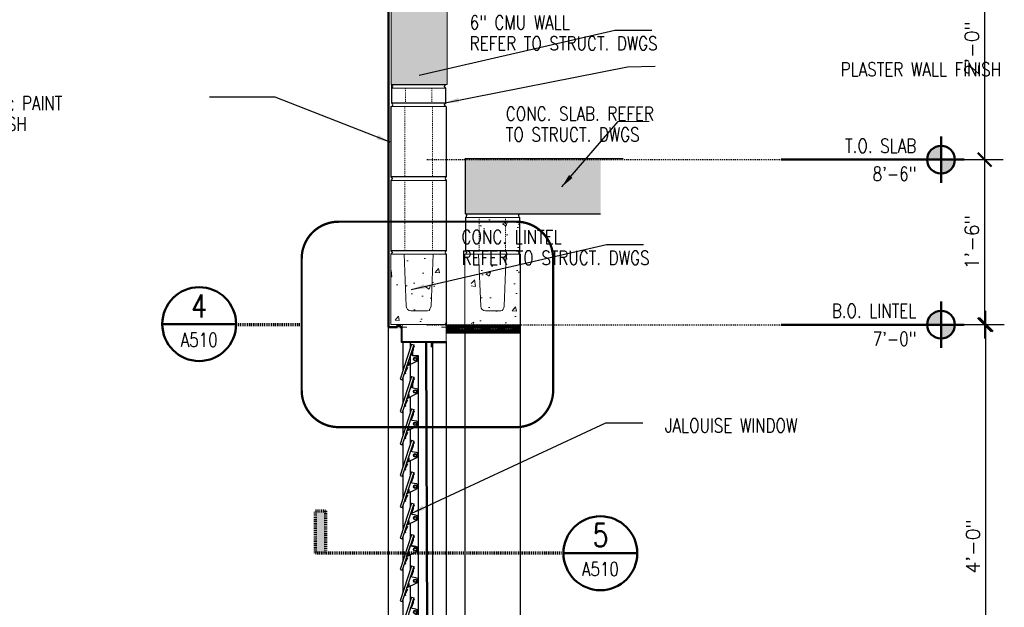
# Model space of a CAD drawing. Header units: inches. Extents: x -3803 to 30266, y -3756 to 4522.
# Tile 45 of 47: x 27297 to 27404, y 3700 to 3763. Entities that reach past the tile are written whole.
import ezdxf
from ezdxf.enums import TextEntityAlignment as Align

# ---------------------------------------------------------------- set-up
doc = ezdxf.new("R2010")
doc.units = ezdxf.units.IN
doc.header["$LTSCALE"] = 0.011
doc.header["$MEASUREMENT"] = 0
doc.header["$PDMODE"] = 1
for name, pattern in [('DGN Style 3', [2.233833, 1.595595, -0.638238]), ('HIDDEN2', [0.1875, 0.125, -0.0625]), ('PHANTOM2', [1.25, 0.625, -0.125, 0.125, -0.125, 0.125, -0.125])]:
    doc.linetypes.add(name, pattern=pattern)
doc.layers.get('0').update_dxf_attribs({"linetype": 'CONTINUOUS'})
doc.layers.get('Defpoints').update_dxf_attribs({"linetype": 'CONTINUOUS'})
doc.layers.add('A-elev-8', color=8, linetype='CONTINUOUS')
doc.layers.add('woodfill', color=254, linetype='CONTINUOUS')
for name, color, linetype, lineweight in [('A-STRC-GRID', 104, 'PHANTOM2', 25), ('DIM', 4, 'CONTINUOUS', 13), ('G-DIM', 9, 'CONTINUOUS', 18), ('G-NOTE', 134, 'CONTINUOUS', 18), ('G-PEN0', 174, 'CONTINUOUS', 13), ('G-PEN1', 214, 'CONTINUOUS', 18), ('G-PEN2', 8, 'CONTINUOUS', 25), ('G-PEN4', 4, 'CONTINUOUS', 50), ('G-PEN5', 3, 'CONTINUOUS', 70), ('G-REF', 144, 'CONTINUOUS', 50)]:
    doc.layers.add(name, color=color, linetype=linetype, lineweight=lineweight)
doc.styles.add('ROMANS', font='romans.shx')
doc.styles.add('ROMANS_SML_012', font='ROMANS.shx', dxfattribs={"width": 0.8, "height": 1.125})
doc.dimstyles.new('DIM_016', dxfattribs={"dimscale": 16, "dimtxt": 0.09375, "dimasz": 0.09375, "dimexe": 0.125, "dimexo": 0.09375, "dimgap": 0.03125, "dimtad": 1, "dimdec": 6, "dimrnd": 0.25, "dimzin": 15, "dimdsep": 46, "dimlunit": 4, "dimtxsty": 'ROMANS', "dimblk1": 'ARCHTICK', "dimblk2": 'ARCHTICK', "dimsah": 1, "dimcen": 0.0625, "dimdle": 0.09375, "dimclrd": 256, "dimclre": 256, "dimclrt": 134, "dimadec": 0, "dimazin": 0, "dimtfac": 1, "dimtdec": 6, "dimtix": 1, "dimtmove": 1, "dimatfit": 3, "dimfxl": 1, "dimtvp": 1.2, "dimfrac": 2, "dimtolj": 1, "dimtzin": 15, "dimarcsym": 0})

# ---------------------------------------------------------------- blocks, each defined once
blk = doc.blocks.new('DET-REF')
blk.add_line((0.25, 0), (-0.25, 0))
blk.add_circle((0, 0), 0.25)
at = {"style": 'ROMANS', "width": 0.8}
blk.add_attdef('A', text='', height=0.1562, dxfattribs=at).set_placement((-0.0013, 0.0449), align=Align.CENTER)
at = {"color": 134, "style": 'ROMANS', "width": 0.8}
blk.add_attdef('AXXX', text='', height=0.0938, dxfattribs=at).set_placement((0, -0.1538), align=Align.CENTER)
blk = doc.blocks.new('_ArchTick')
at = {"color": 0, "linetype": 'ByBlock', "const_width": 0.15}
blk.add_lwpolyline([(-0.5, -0.5), (0.5, 0.5)], dxfattribs=at)
blk = doc.blocks.new('FLR-REF2')
h = blk.add_hatch(color=256)
h.paths.add_polyline_path([(0, 0.0938, 0.414214), (-0.0938, 0), (0, 0)])
h.paths.add_polyline_path([(0.0938, 0), (0, 0), (0, -0.0938, 0.414214)])
for p, q in [((0, 0.1562), (0, -0.1562)), ((0.1562, 0), (-1.0834, 0)), ((0, 0), (0, 0))]:
    blk.add_line(p, q)
blk.add_circle((0, 0), 0.0938)
at = {"color": 134, "style": 'ROMANS', "width": 0.8}
for p in [(-0.168, 0.0469), (-0.168, -0.143)]:
    blk.add_attdef('XX', text='', height=0.0938, dxfattribs=at).set_placement(p, align=Align.RIGHT)
blk = doc.blocks.new('window on concrete')
at = {"layer": 'A-elev-8'}
for p, q in [((-0.06, 48), (-0.04, 48)), ((-3.9, 45.9), (-5.14, 42.1)), ((-4.05, 46.07), (-4.05, 45.43)), ((-3.9, 45.9), (-3.66, 45.83)), ((-2.38, 46.08), (-2.24, 1.65)), ((-2.29, 46.08), (-2.14, 1.51)), ((-1.79, 46.08), (-0.14, 46.08)), ((-1.64, 46.08), (-1.62, 6.98)), ((-0.14, 46.17), (-0.14, 5.05)), ((-3.66, 45.83), (-4.9, 42.02)), ((-3.81, 45.37), (-3.81, 44.66)), ((-1.72, 45.62), (-1.64, 45.62)), ((-4.05, 44.62), (-4.05, 41.91)), ((-3.81, 44.68), (-3.19, 44.68)), ((-3.19, 44.68), (-3.19, 2.92)), ((-3.9, 42.39), (-5.14, 38.59)), ((-5.14, 42.1), (-4.9, 42.02)), ((-3.66, 42.31), (-4.9, 38.51)), ((-3.66, 42.27), (-4.78, 38.93)), ((-3.9, 42.39), (-3.66, 42.31)), ((-3.81, 41.86), (-3.81, 41.15)), ((-4.06, 40.15), (-4.06, 38.51)), ((-3.9, 38.88), (-5.14, 35.08)), ((-5.14, 38.59), (-4.9, 38.51)), ((-3.66, 38.8), (-4.9, 35)), ((-3.9, 38.88), (-3.66, 38.8)), ((-4.05, 36.65), (-4.05, 35)), ((-3.9, 35.48), (-5.14, 31.68)), ((-3.66, 35.4), (-4.9, 31.6)), ((-3.9, 35.48), (-3.66, 35.4)), ((-5.14, 35.08), (-4.9, 35)), ((-4.05, 33.25), (-4.05, 31.61)), ((-3.9, 32.08), (-5.14, 28.28)), ((-3.9, 32.08), (-3.66, 32.01)), ((-5.14, 31.68), (-4.9, 31.6)), ((-3.66, 32.01), (-4.9, 28.2)), ((-4.05, 29.86), (-4.05, 28.21)), ((-3.9, 28.69), (-5.14, 24.89)), ((-5.14, 28.28), (-4.9, 28.2)), ((-3.66, 28.61), (-4.9, 24.81)), ((-3.9, 28.69), (-3.66, 28.61)), ((-4.05, 26.46), (-4.05, 24.81)), ((-3.9, 25.29), (-5.14, 21.49)), ((-5.14, 24.89), (-4.9, 24.81)), ((-3.66, 25.21), (-4.9, 21.41)), ((-3.9, 25.29), (-3.66, 25.21)), ((-4.05, 23.06), (-4.05, 21.42)), ((-3.9, 21.89), (-5.14, 18.09)), ((-5.14, 21.49), (-4.9, 21.41)), ((-3.66, 21.82), (-4.9, 18.01)), ((-3.9, 21.89), (-3.66, 21.82)), ((-4.05, 19.66), (-4.05, 18.02)), ((-3.9, 18.5), (-5.14, 14.7)), ((-3.66, 18.42), (-4.9, 14.62)), ((-3.9, 18.5), (-3.66, 18.42)), ((-5.14, 18.09), (-4.9, 18.01)), ((-4.05, 16.27), (-4.05, 14.62)), ((-3.9, 15.1), (-5.14, 11.3)), ((-3.66, 15.02), (-4.9, 11.22)), ((-3.9, 15.1), (-3.66, 15.02)), ((-5.14, 14.7), (-4.9, 14.62)), ((-4.05, 12.87), (-4.05, 11.23)), ((-3.9, 11.7), (-5.14, 7.9)), ((-5.14, 11.3), (-4.9, 11.22)), ((-3.66, 11.63), (-4.9, 7.82)), ((-3.9, 11.7), (-3.66, 11.63)), ((-4.05, 10.42), (-4.05, 7.83)), ((-3.64, 8.92), (-3.4, 8.64)), ((-3.59, 8.96), (-3.35, 8.68)), ((-3.9, 8.31), (-5.14, 4.5)), ((-5.14, 7.9), (-4.9, 7.82)), ((-5.14, 7.9), (-4.9, 7.82)), ((-3.66, 8.23), (-4.9, 4.43)), ((-3.66, 8.19), (-4.78, 4.85)), ((-3.9, 8.31), (-3.66, 8.23)), ((-3.81, 7.77), (-3.81, 7.06)), ((-3.81, 6.22), (-3.81, 4.9)), ((-3.9, 4.93), (-5.14, 1.13)), ((-5.14, 4.5), (-4.9, 4.43)), ((-3.66, 4.86), (-4.9, 1.05)), ((-3.9, 4.93), (-3.66, 4.86)), ((-3.81, 4.4), (-3.81, 2.84)), ((-1.62, 5.08), (-1.62, 3.48)), ((-0.14, 4.39), (-0.14, 1.51)), ((-4.05, 3.65), (-4.05, 1.65)), ((-3.19, 2.91), (-3.7, 2.91)), ((-5.14, 1.13), (-4.9, 1.05)), ((-4.76, 1.49), (-4.33, 1.49)), ((-4.73, 1.57), (-4.73, 1.49)), ((-4.33, 0), (-4.33, 1.51)), ((-0.05, 0), (-0.04, 0))]:
    blk.add_line(p, q, dxfattribs=at)
for points in [[(-1.64, 45.62), (-1.72, 45.62), (-1.72, 46.08), (-4.99, 46.06), (-4.99, 47.75)], [(-4.86, 46.07), (-4.86, 42.96)], [(-1.64, 46.08), (-1.64, 45.62)], [(-4.41, 43.36), (-4.35, 43.35), (-4.5, 42.97), (-4.59, 42.83), (-4.56, 42.7), (-4.61, 42.67), (-4.64, 42.83), (-4.41, 43.36)], [(-4.86, 42.16), (-4.86, 39.45)], [(-4.41, 39.85), (-4.35, 39.84), (-4.5, 39.46), (-4.59, 39.32), (-4.56, 39.19), (-4.61, 39.16), (-4.64, 39.32), (-4.41, 39.85)], [(-4.86, 38.64), (-4.86, 36.05)], [(-4.41, 36.34), (-4.35, 36.33), (-4.5, 35.94), (-4.59, 35.81), (-4.56, 35.67), (-4.61, 35.65), (-4.64, 35.8), (-4.41, 36.34)], [(-4.86, 35.13), (-4.86, 32.54)], [(-4.41, 32.94), (-4.35, 32.93), (-4.5, 32.55), (-4.59, 32.41), (-4.56, 32.28), (-4.61, 32.25), (-4.64, 32.41), (-4.41, 32.94)], [(-4.86, 31.74), (-4.86, 29.14)], [(-4.41, 29.55), (-4.35, 29.53), (-4.5, 29.15), (-4.59, 29.02), (-4.56, 28.88), (-4.61, 28.85), (-4.64, 29.01), (-4.41, 29.55)], [(-4.86, 28.34), (-4.86, 25.75)], [(-4.41, 26.15), (-4.35, 26.14), (-4.5, 25.75), (-4.59, 25.62), (-4.56, 25.48), (-4.61, 25.46), (-4.64, 25.61), (-4.41, 26.15)], [(-4.86, 24.94), (-4.86, 22.35)], [(-4.41, 22.75), (-4.35, 22.74), (-4.5, 22.36), (-4.59, 22.22), (-4.56, 22.09), (-4.61, 22.06), (-4.64, 22.22), (-4.41, 22.75)], [(-4.86, 21.55), (-4.86, 18.95)], [(-4.41, 19.36), (-4.35, 19.34), (-4.5, 18.96), (-4.59, 18.83), (-4.56, 18.69), (-4.61, 18.66), (-4.64, 18.82), (-4.41, 19.36)], [(-4.86, 18.15), (-4.86, 15.56)], [(-4.41, 15.96), (-4.35, 15.95), (-4.5, 15.56), (-4.59, 15.43), (-4.56, 15.29), (-4.61, 15.26), (-4.64, 15.42), (-4.41, 15.96)], [(-4.86, 14.75), (-4.86, 12.16)], [(-4.41, 12.56), (-4.35, 12.55), (-4.5, 12.17), (-4.59, 12.03), (-4.56, 11.9), (-4.61, 11.87), (-4.64, 12.03), (-4.41, 12.56)], [(-4.86, 11.36), (-4.86, 8.76)], [(-4.41, 9.17), (-4.35, 9.15), (-4.5, 8.77), (-4.59, 8.64), (-4.56, 8.5), (-4.61, 8.47), (-4.64, 8.63), (-4.41, 9.17)], [(-4.86, 7.96), (-4.86, 5.37)], [(-2.15, 8.31), (-1.97, 8.3), (-2, 8.05), (-1.9, 7.97), (-1.78, 6.73), (-1.52, 6.43), (-1.51, 5.55), (-1.82, 5.25), (-1.89, 4.05), (-1.97, 3.92), (-1.99, 3.68), (-2.16, 3.69)], [(-3.17, 6.84), (-2.67, 6.39)], [(-2.77, 7.1), (-2.31, 6.75)], [(-4.41, 5.77), (-4.35, 5.75), (-4.5, 5.37), (-4.59, 5.24), (-4.56, 5.1), (-4.61, 5.07), (-4.64, 5.23), (-4.41, 5.77)], [(-1.44, 5.15), (-0.11, 4.37), (0.15, 4.02), (0.32, 3.99), (0.69, 3.99), (0.72, 4.14), (0.6, 4.54), (0.17, 4.76), (-0.98, 5.8)], [(-4.86, 4.56), (-4.86, 1.99)], [(-2.14, 1.51), (-2.14, 3.58), (-1.7, 3.58), (-1.7, 3.71), (-1.62, 3.71), (-1.62, 3.48), (-2.04, 3.48), (-2.04, 1.51)], [(-4.41, 2.4), (-4.35, 2.38), (-4.5, 2), (-4.59, 1.87), (-4.56, 1.73), (-4.61, 1.7), (-4.64, 1.86), (-4.41, 2.4)], [(-4.33, 1.51), (-4.33, 1.58), (-4.48, 1.58), (-4.48, 1.65), (-2.24, 1.65)], [(-2.21, 1.51), (-2.21, 1.51), (-3.82, 1.51), (-3.82, 1.51)]]:
    blk.add_lwpolyline(points, dxfattribs=at)
for points in [[(-4.44, 43.51), (-3.32, 44.05, 0.796581), (-3.44, 44.59), (-4, 44.7), (-4.01, 44.74), (-3.98, 44.81), (-3.88, 44.83), (-3.85, 44.84), (-3.7, 45.33), (-3.69, 45.54), (-3.57, 45.64), (-3.61, 45.67), (-3.73, 45.56), (-3.75, 45.32), (-3.9, 44.86), (-3.9, 44.84), (-3.88, 44.83)], [(-4.44, 39.99), (-3.32, 40.54, 0.796581), (-3.44, 41.07), (-4, 41.19), (-4.01, 41.23), (-3.98, 41.3), (-3.88, 41.32), (-3.85, 41.33), (-3.7, 41.81), (-3.69, 42.02), (-3.57, 42.12), (-3.61, 42.16), (-3.73, 42.05), (-3.75, 41.81), (-3.9, 41.35), (-3.9, 41.33), (-3.88, 41.32)], [(-4.44, 36.48), (-3.32, 37.03, 0.796581), (-3.44, 37.56), (-4, 37.67), (-4.01, 37.72), (-3.98, 37.79), (-3.88, 37.81), (-3.85, 37.82), (-3.7, 38.3), (-3.69, 38.51), (-3.57, 38.61), (-3.61, 38.65), (-3.73, 38.54), (-3.75, 38.3), (-3.9, 37.84), (-3.9, 37.82), (-3.88, 37.81)], [(-4.44, 33.09), (-3.32, 33.63, 0.796581), (-3.44, 34.17), (-4, 34.28), (-4.01, 34.32), (-3.98, 34.39), (-3.88, 34.41), (-3.85, 34.42), (-3.7, 34.91), (-3.69, 35.11), (-3.57, 35.21), (-3.61, 35.25), (-3.73, 35.14), (-3.75, 34.9), (-3.9, 34.44), (-3.9, 34.42), (-3.88, 34.41)], [(-4.44, 29.69), (-3.32, 30.23, 0.796581), (-3.44, 30.77), (-4, 30.88), (-4.01, 30.93), (-3.98, 30.99), (-3.88, 31.01), (-3.85, 31.03), (-3.7, 31.51), (-3.69, 31.72), (-3.57, 31.82), (-3.61, 31.85), (-3.73, 31.74), (-3.75, 31.5), (-3.9, 31.04), (-3.9, 31.03), (-3.88, 31.01)], [(-4.44, 26.29), (-3.32, 26.84, 0.796581), (-3.44, 27.37), (-4, 27.48), (-4.01, 27.53), (-3.98, 27.6), (-3.88, 27.62), (-3.85, 27.63), (-3.7, 28.11), (-3.69, 28.32), (-3.57, 28.42), (-3.61, 28.46), (-3.73, 28.35), (-3.75, 28.11), (-3.9, 27.65), (-3.9, 27.63), (-3.88, 27.62)], [(-4.44, 22.89), (-3.32, 23.44, 0.796581), (-3.44, 23.98), (-4, 24.09), (-4.01, 24.13), (-3.98, 24.2), (-3.88, 24.22), (-3.85, 24.23), (-3.7, 24.72), (-3.69, 24.92), (-3.57, 25.02), (-3.61, 25.06), (-3.73, 24.95), (-3.75, 24.71), (-3.9, 24.25), (-3.9, 24.23), (-3.88, 24.22)], [(-4.01, 24.13), (-3.99, 24.05), (-3.42, 23.94, -0.804516), (-3.4, 23.38), (-4.45, 22.86), (-4.01, 24.13)], [(-4.44, 19.5), (-3.32, 20.04, 0.796581), (-3.44, 20.58), (-4, 20.69), (-4.01, 20.74), (-3.98, 20.8), (-3.88, 20.82), (-3.85, 20.84), (-3.7, 21.32), (-3.69, 21.53), (-3.57, 21.63), (-3.61, 21.66), (-3.73, 21.55), (-3.75, 21.31), (-3.9, 20.85), (-3.9, 20.84), (-3.88, 20.82)], [(-4.44, 16.1), (-3.32, 16.65, 0.796581), (-3.44, 17.18), (-4, 17.29), (-4.01, 17.34), (-3.98, 17.41), (-3.88, 17.43), (-3.85, 17.44), (-3.7, 17.92), (-3.69, 18.13), (-3.57, 18.23), (-3.61, 18.27), (-3.73, 18.16), (-3.75, 17.92), (-3.9, 17.46), (-3.9, 17.44), (-3.88, 17.43)], [(-4.44, 12.7), (-3.32, 13.25, 0.796581), (-3.44, 13.78), (-4, 13.9), (-4.01, 13.94), (-3.98, 14.01), (-3.88, 14.03), (-3.85, 14.04), (-3.7, 14.52), (-3.69, 14.73), (-3.57, 14.83), (-3.61, 14.87), (-3.73, 14.76), (-3.75, 14.52), (-3.9, 14.06), (-3.9, 14.04), (-3.88, 14.03)], [(-4.44, 9.31), (-3.32, 9.85, 0.796581), (-3.44, 10.39), (-4, 10.5), (-4.01, 10.54), (-3.98, 10.61), (-3.88, 10.63), (-3.85, 10.65), (-3.7, 11.13), (-3.69, 11.34), (-3.57, 11.44), (-3.61, 11.47), (-3.73, 11.36), (-3.75, 11.12), (-3.9, 10.66), (-3.9, 10.65), (-3.88, 10.63)], [(-4.44, 5.91), (-3.32, 6.46, 0.796581), (-3.44, 6.99), (-4, 7.1), (-4.01, 7.15), (-3.98, 7.22), (-3.88, 7.24), (-3.85, 7.25), (-3.7, 7.73), (-3.69, 7.94), (-3.57, 8.04), (-3.61, 8.07), (-3.73, 7.97), (-3.75, 7.72), (-3.9, 7.27), (-3.9, 7.25), (-3.88, 7.24)], [(-3.19, 8.46), (-2.76, 7.1, -0.767087), (-3.18, 6.83)], [(-4.44, 2.54), (-3.32, 3.08, 0.796581), (-3.44, 3.62), (-4, 3.73), (-4.01, 3.77), (-3.98, 3.84), (-3.88, 3.86), (-3.85, 3.88), (-3.7, 4.36), (-3.69, 4.57), (-3.57, 4.67), (-3.61, 4.7), (-3.73, 4.59), (-3.75, 4.35), (-3.9, 3.89), (-3.9, 3.87), (-3.88, 3.86)]]:
    blk.add_lwpolyline(points, format="xyb", dxfattribs=at)
for centre, radius in [((-3.5, 44.28), 0.189), ((-3.51, 44.27), 0.147), ((-3.5, 40.77), 0.189), ((-3.51, 40.76), 0.147), ((-3.5, 37.26), 0.189), ((-3.51, 37.25), 0.147), ((-3.5, 33.86), 0.189), ((-3.51, 33.85), 0.147), ((-3.5, 30.46), 0.189), ((-3.51, 30.46), 0.147), ((-3.5, 27.07), 0.189), ((-3.51, 27.06), 0.147), ((-3.5, 23.67), 0.189), ((-3.51, 23.66), 0.147), ((-3.5, 20.27), 0.189), ((-3.51, 20.27), 0.147), ((-3.5, 16.88), 0.189), ((-3.51, 16.87), 0.147), ((-3.5, 13.48), 0.189), ((-3.51, 13.47), 0.147), ((-3.5, 10.08), 0.189), ((-3.51, 10.08), 0.147), ((-3.5, 8.79), 0.189), ((-3.5, 6.69), 0.189), ((-3.51, 6.68), 0.147), ((-3.04, 7.05), 0.107), ((-1.89, 6), 0.233), ((-1.88, 5.98), 0.14), ((0.27, 4.34), 0.251), ((0.27, 4.34), 0.167), ((-3.5, 3.31), 0.189), ((-3.51, 3.31), 0.147)]:
    blk.add_circle(centre, radius, dxfattribs=at)
for centre, radius, start, end in [((-4.32, 43.83), 0.178, 253.4617, 68.2475), ((-4.34, 43.84), 0.109, 266.0604, 55.6489), ((-4.32, 40.32), 0.178, 253.4617, 68.2475), ((-4.34, 40.33), 0.109, 266.0604, 55.6489), ((-4.32, 36.84), 0.178, 253.4617, 68.2475), ((-4.34, 36.85), 0.109, 266.0604, 55.6489), ((-4.32, 33.44), 0.178, 253.4617, 68.2475), ((-4.34, 33.45), 0.109, 266.0604, 55.6489), ((-4.32, 30.04), 0.178, 253.4617, 68.2475), ((-4.34, 30.05), 0.109, 266.0604, 55.6489), ((-4.32, 26.65), 0.178, 253.4617, 68.2475), ((-4.34, 26.66), 0.109, 266.0604, 55.6489), ((-4.32, 23.25), 0.178, 253.4617, 68.2475), ((-4.34, 23.26), 0.109, 266.0604, 55.6489), ((-4.32, 19.85), 0.178, 253.4617, 68.2475), ((-4.34, 19.86), 0.109, 266.0604, 55.6489), ((-4.32, 16.45), 0.178, 253.4617, 68.2475), ((-4.34, 16.47), 0.109, 266.0604, 55.6489), ((-4.32, 13.06), 0.178, 253.4617, 68.2475), ((-4.34, 13.07), 0.109, 266.0604, 55.6489), ((-4.32, 9.66), 0.178, 253.4617, 68.2475), ((-4.34, 9.67), 0.109, 266.0604, 55.6489), ((-4.32, 6.24), 0.178, 253.4617, 68.2475), ((-3.04, 7.04), 0.168, 211.5507, 148.4493), ((-1.87, 5.96), 0.911, 114.3028, 245.6972), ((-1.87, 5.96), 0.911, 271.8707, 85.1759), ((-4.34, 6.25), 0.109, 266.0604, 55.6489)]:
    blk.add_arc(centre, radius, start, end, dxfattribs=at)
at = {"layer": 'DIM', "ltscale": 10}
blk.add_line((-4.91, 47.75), (-4.91, 48), dxfattribs=at)
at = {"layer": 'DIM', "ltscale": 10, "flags": 128}
blk.add_lwpolyline([(-0.65, 47.75), (-0.13, 47.75), (-0.14, 46.17), (-4.9, 46.17), (-4.91, 47.75), (-4.4, 47.75)], dxfattribs=at)
blk.add_lwpolyline([(-0.14, 0), (-4.26, 0), (-4.26, 1.51), (-0.14, 1.51)], close=True, dxfattribs=at)
blk = doc.blocks.new('building section prot. 2')
at = {"layer": 'G-PEN0', "true_color": 0xc7c8ca}
for points in [[(0, 126), (0.04, 126), (6.07, 126), (6.1, 110), (0.03, 110)], [(22.71, 96), (8.07, 96), (8.07, 102), (22.71, 102)]]:
    blk.add_hatch(color=9, dxfattribs=at).paths.add_polyline_path(points)
at = {"layer": 'G-PEN0'}
h = blk.add_hatch(dxfattribs=at)
h.set_pattern_fill('AR-CONC', color=256, scale=0.75, style=0)
h.set_pattern_definition([(50, (-29871.7605, -3650.3353), (5.3794514, -0.470641), [0.5625, -6.1875]), (355, (-29871.7605, -3650.3353), (-1.040635, 5.641441), [0.45, -4.95]), (100.451444, (-29871.312, -3650.3745), (4.33881635, 5.1707999), [0.4780514, -5.2585658]), (46.1842, (-29871.7605, -3648.835), (8.00431, -1.2413946), [0.84375, -9.28125]), (96.635635, (-29871.0935, -3648.939), (7.0099646, 7.3058895), [0.7170776, -7.8878532]), (351.184164, (-29871.7605, -3648.835), (7.0099646, 7.3058895), [0.675, -7.425]), (21, (-29871.0105, -3649.2103), (4.4768029, -3.0196417), [0.5625, -6.1875]), (326, (-29871.0105, -3649.2103), (1.824865, 5.4386253), [0.45, -4.95]), (71.451445, (-29870.6375, -3649.462), (6.3016678, 2.41898365), [0.4780514, -5.2585658]), (37.5, (-29871.7605, -3650.3353), (0.09119891, 2.4967039), [0, -4.89, 0, -5.025, 0, -4.96875]), (7.5, (-29871.7605, -3650.3353), (1.97302153, 2.95808784), [0, -2.865, 0, -4.7775, 0, -1.89375]), (327.5, (-29873.433, -3650.3353), (4.00366827, -0.16916154), [0, -1.875, 0, -5.85, 0, -7.7625]), (317.5, (-29874.183, -3650.3353), (4.37389627, 0.75078737), [0, -2.4375, 0, -3.885, 0, -5.5125])])
h.paths.add_polyline_path([(8, 36), (14, 36), (14, 0), (8, 0)])
h.paths.add_polyline_path([(8.75, 96), (14.61, 96), (14.68, 84.01), (8.68, 84)])
h = blk.add_hatch(dxfattribs=at)
h.set_pattern_fill('AR-CONC', color=256, scale=0.75, style=0)
h.set_pattern_definition([(50, (-29879.759, -3590.707), (5.3794514, -0.470641), [0.5625, -6.1875]), (355, (-29879.759, -3590.707), (-1.040635, 5.641441), [0.45, -4.95]), (100.451444, (-29879.3106, -3590.7464), (4.33881635, 5.1707999), [0.4780514, -5.2585658]), (46.1842, (-29879.759, -3589.207), (8.00431, -1.2413946), [0.84375, -9.28125]), (96.635635, (-29879.092, -3589.311), (7.0099646, 7.3058895), [0.7170776, -7.8878532]), (351.184164, (-29879.759, -3589.207), (7.0099646, 7.3058895), [0.675, -7.425]), (21, (-29879.009, -3589.582), (4.4768029, -3.0196417), [0.5625, -6.1875]), (326, (-29879.009, -3589.582), (1.824865, 5.4386253), [0.45, -4.95]), (71.451445, (-29878.636, -3589.834), (6.3016678, 2.41898365), [0.4780514, -5.2585658]), (37.5, (-29879.7588, -3590.7072), (0.09119891, 2.4967039), [0, -4.89, 0, -5.025, 0, -4.96875]), (7.5, (-29879.7588, -3590.7072), (1.97302153, 2.95808784), [0, -2.865, 0, -4.7775, 0, -1.89375]), (327.5, (-29881.4313, -3590.7072), (4.00366827, -0.16916154), [0, -1.875, 0, -5.85, 0, -7.7625]), (317.5, (-29882.1813, -3590.7072), (4.37389627, 0.75078737), [0, -2.4375, 0, -3.885, 0, -5.5125])])
h.paths.add_polyline_path([(6, 91.63), (0, 91.63), (0, 84.01), (6.07, 84)])
at = {"layer": 'woodfill', "ltscale": 10}
h = blk.add_hatch(dxfattribs=at)
h.set_pattern_fill('ANSI31', color=256)
h.set_pattern_definition([(45, (-32118.69053, -3623.88584), (-0.08838834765, 0.08838834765), [])])
h.paths.add_polyline_path([(14, 83.09), (6, 83.09), (6, 84.01), (14, 84.01)])
at = {"ltscale": 10}
for p, q in [((0.12, 110), (5.93, 110)), ((5.93, 110.01), (5.93, 110.01)), ((0.12, 108.01), (5.93, 108.01)), ((5.95, 100.01), (0, 100.01)), ((5.95, 92.01), (0, 92.01)), ((13.88, 92.01), (8.07, 92.01))]:
    blk.add_line(p, q, dxfattribs=at)
at = {"color": 5, "ltscale": 10}
for p, q in [((8, 102), (25.15, 102)), ((8.07, 96), (8.07, 102)), ((8.07, 102), (22.71, 102)), ((8.07, 96), (22.71, 96))]:
    blk.add_line(p, q, dxfattribs=at)
at = {"layer": 'DIM', "ltscale": 10}
for points in [[(6.1, 110), (0.03, 110), (0, 126), (6.07, 126)], [(14, 83.09), (6, 83.09), (6, 84), (14, 84.01)]]:
    blk.add_lwpolyline(points, close=True, dxfattribs=at)
at = {"layer": 'G-PEN0', "flags": 128}
for points in [[(6, 100.01), (0, 100.01), (0, 107.63), (6, 107.63)], [(6, 92.01), (0, 92.01), (0, 99.63), (6, 99.63)], [(13.93, 92.01), (8.07, 92.01), (8.07, 95.62), (13.93, 95.62)], [(0, 84.01), (6, 84.01), (6, 91.63), (0, 91.63)], [(8, 84), (14, 84.01), (14, 91.63), (8, 91.63)]]:
    blk.add_lwpolyline(points, close=True, dxfattribs=at)
at = {"layer": 'G-PEN1', "linetype": 'Continuous'}
for p, q in [((5.93, 110.01), (0.07, 110.01)), ((5.93, 110.01), (0.07, 110.01)), ((5.93, 110), (0.07, 110)), ((5.93, 110), (0.07, 110)), ((0.07, 109.63), (5.93, 109.63)), ((5.93, 108.01), (0.07, 108.01)), ((5.93, 108.01), (0.07, 108.01)), ((5.93, 108.01), (0.07, 108.01)), ((5.93, 108.01), (0.07, 108.01)), ((0.07, 107.63), (5.93, 107.63)), ((0, 100.01), (6, 100.01)), ((0, 100.01), (6, 100.01)), ((0, 100.01), (6, 100.01)), ((0, 100.01), (6, 100.01)), ((6, 99.63), (0, 99.63)), ((6, 99.63), (0, 99.63)), ((6, 99.63), (0, 99.63)), ((6, 99.63), (0, 99.63)), ((13.93, 95.62), (8.07, 95.62)), ((13.93, 95.62), (8.07, 95.62)), ((13.93, 95.62), (8.07, 95.62)), ((13.93, 95.62), (8.07, 95.62)), ((0, 92.01), (6, 92.01)), ((0, 92.01), (6, 92.01)), ((0, 92.01), (6, 92.01)), ((0, 92.01), (6, 92.01)), ((8.07, 92.01), (13.93, 92.01)), ((8.07, 92.01), (13.93, 92.01)), ((8.07, 92.01), (13.93, 92.01)), ((8.07, 92.01), (13.93, 92.01)), ((6, 91.63), (0, 91.63)), ((6, 91.63), (0, 91.63)), ((6, 91.63), (0, 91.63)), ((6, 91.63), (0, 91.63)), ((13.93, 91.63), (8.07, 91.63)), ((13.93, 91.63), (8.07, 91.63)), ((13.93, 91.63), (8.07, 91.63)), ((13.93, 91.63), (8.07, 91.63))]:
    blk.add_line(p, q, dxfattribs=at)
at = {"layer": 'G-PEN1', "linetype": 'DGN Style 3'}
for p, q in [((1.57, 109.63), (1.57, 108.01)), ((4.43, 109.63), (4.43, 108.01)), ((1.5, 107.63), (1.5, 100.01)), ((4.5, 107.63), (4.5, 100.01)), ((1.5, 99.63), (1.5, 92.01)), ((4.5, 99.63), (4.5, 92.01)), ((9.57, 95.62), (9.57, 92.01)), ((12.43, 95.62), (12.43, 92.01))]:
    blk.add_line(p, q, dxfattribs=at)
at = {"layer": 'G-PEN1'}
for p, q in [((1.66, 85.99), (1.43, 91.63)), ((4.57, 91.63), (4.34, 85.99)), ((9.73, 85.99), (9.5, 91.63)), ((12.5, 91.63), (12.27, 85.99)), ((1.71, 85.78), (1.66, 85.99)), ((1.71, 85.78), (1.66, 85.99)), ((1.81, 85.65), (1.71, 85.78)), ((1.98, 85.54), (1.81, 85.65)), ((2.16, 85.51), (1.98, 85.54)), ((3.97, 85.51), (2.16, 85.51)), ((4.16, 85.54), (3.97, 85.51)), ((4.18, 85.64), (4.16, 85.54)), ((4.22, 85.7), (4.18, 85.64)), ((4.3, 85.84), (4.22, 85.7)), ((4.34, 85.99), (4.3, 85.84)), ((9.78, 85.78), (9.73, 85.99)), ((9.88, 85.65), (9.78, 85.78)), ((10.05, 85.54), (9.88, 85.65)), ((10.23, 85.51), (10.05, 85.54)), ((11.9, 85.51), (10.23, 85.51)), ((12.09, 85.54), (11.9, 85.51)), ((12.11, 85.64), (12.09, 85.54)), ((12.15, 85.7), (12.11, 85.64)), ((12.23, 85.84), (12.15, 85.7)), ((12.27, 85.99), (12.23, 85.84))]:
    blk.add_line(p, q, dxfattribs=at)
at = {"layer": 'G-PEN2'}
for p, q in [((0.07, 110.01), (0.07, 108.01)), ((5.93, 108.01), (5.93, 109.63)), ((0, 107.63), (0, 100.01)), ((6, 107.63), (6, 100.01)), ((0, 99.63), (0, 92.01)), ((6, 99.63), (6, 92.01)), ((8.07, 95.62), (8.07, 92.01)), ((13.93, 95.62), (13.93, 92.01)), ((6, 91.63), (6, 84.01)), ((14, 91.63), (14, 84.01)), ((-0.27, 36.13), (-0.27, 83.75)), ((8, 84), (8, 36)), ((14, 84.01), (14, 36))]:
    blk.add_line(p, q, dxfattribs=at)
for centre, start, end in [((-0.02, 109.81), 295.4761, 64.5239), ((-0.02, 109.81), 295.4761, 64.5239), ((-0.02, 109.81), 295.4761, 64.5239), ((-0.02, 109.81), 295.4761, 64.5239), ((-0.02, 107.82), 295.4761, 64.5239), ((-0.02, 107.82), 295.4761, 64.5239), ((-0.02, 107.82), 295.4761, 64.5239), ((-0.02, 107.82), 295.4761, 64.5239), ((6.09, 99.82), 115.4761, 244.5239), ((6.09, 99.82), 115.4761, 244.5239), ((6.09, 99.82), 115.4761, 244.5239), ((6.09, 99.82), 115.4761, 244.5239), ((14.02, 95.81), 115.4761, 244.5239), ((14.02, 95.81), 115.4761, 244.5239), ((14.02, 95.81), 115.4761, 244.5239), ((14.02, 95.81), 115.4761, 244.5239), ((6.09, 91.82), 115.4761, 244.5239), ((6.09, 91.82), 115.4761, 244.5239), ((6.09, 91.82), 115.4761, 244.5239), ((6.09, 91.82), 115.4761, 244.5239), ((14.02, 91.82), 115.4761, 244.5239), ((14.02, 91.82), 115.4761, 244.5239), ((14.02, 91.82), 115.4761, 244.5239), ((14.02, 91.82), 115.4761, 244.5239)]:
    blk.add_arc(centre, 0.208, start, end, dxfattribs=at)
at = {"layer": 'G-PEN2', "extrusion": (0, 0, -1)}
for centre, start, end in [((-6.02, 109.81), 295.4761, 64.5239), ((-6.02, 109.81), 295.4761, 64.5239), ((-6.02, 109.81), 295.4761, 64.5239), ((-6.02, 109.81), 295.4761, 64.5239), ((-6.02, 107.82), 295.4761, 64.5239), ((-6.02, 107.82), 295.4761, 64.5239), ((-6.02, 107.82), 295.4761, 64.5239), ((-6.02, 107.82), 295.4761, 64.5239), ((0.09, 99.82), 115.4761, 244.5239), ((0.09, 99.82), 115.4761, 244.5239), ((0.09, 99.82), 115.4761, 244.5239), ((0.09, 99.82), 115.4761, 244.5239), ((-7.98, 95.81), 115.4761, 244.5239), ((-7.98, 95.81), 115.4761, 244.5239), ((-7.98, 95.81), 115.4761, 244.5239), ((-7.98, 95.81), 115.4761, 244.5239), ((0.09, 91.82), 115.4761, 244.5239), ((0.09, 91.82), 115.4761, 244.5239), ((0.09, 91.82), 115.4761, 244.5239), ((0.09, 91.82), 115.4761, 244.5239), ((-7.98, 91.82), 115.4761, 244.5239), ((-7.98, 91.82), 115.4761, 244.5239), ((-7.98, 91.82), 115.4761, 244.5239), ((-7.98, 91.82), 115.4761, 244.5239)]:
    blk.add_arc(centre, 0.208, start, end, dxfattribs=at)
at = {"layer": 'G-PEN4'}
for p, q in [((-0.27, 83.75), (-0.27, 138.93)), ((0.7, 83.75), (-0.27, 83.75)), ((0.7, 83.75), (-0.27, 83.75)), ((0.7, 84), (0.7, 83.75)), ((0.95, 84), (0.95, 83.75)), ((1.22, 83.75), (0.95, 83.75))]:
    blk.add_line(p, q, dxfattribs=at)
blk.add_blockref('window on concrete', (6.13, 36))
blk = doc.blocks.new('*D90')
at = {"layer": 'Defpoints', "color": 0, "transparency": 16777216}
for p in [(27387.31, 3730.34), (27402.01, 3730.34), (27351.55, 3682.34)]:
    blk.add_point(p, dxfattribs=at)
at = {"layer": 'G-DIM', "lineweight": -2, "transparency": 16777216}
for p, q in [((27402.01, 3680.84), (27402.01, 3731.84)), ((27388.81, 3730.34), (27404.01, 3730.34)), ((27353.05, 3682.34), (27404.01, 3682.34))]:
    blk.add_line(p, q, dxfattribs=at)
at = {"layer": 'G-DIM', "lineweight": -2, "transparency": 16777216, "xscale": 1.5, "yscale": 1.5, "zscale": 1.5}
for p, rotation in [((27402.01, 3730.34), 90), ((27402.01, 3682.34), 270)]:
    blk.add_blockref('_ArchTick', p, dxfattribs=dict(at, rotation=rotation))
at = {"layer": 'G-DIM', "color": 134, "transparency": 16777216, "insert": (27400.61, 3706.34), "char_height": 1.5, "attachment_point": 5, "rotation": 90, "style": 'ROMANS'}
blk.add_mtext('\\A1;4\'-0"', dxfattribs=at)
blk = doc.blocks.new('*D92')
at = {"layer": 'Defpoints', "color": 0, "transparency": 16777216}
for p in [(27397.16, 3748.21), (27401.89, 3748.21), (27399.66, 3730.34)]:
    blk.add_point(p, dxfattribs=at)
at = {"layer": 'G-DIM', "lineweight": -2, "transparency": 16777216}
for p, q in [((27401.89, 3728.84), (27401.89, 3749.71)), ((27398.66, 3748.21), (27403.89, 3748.21)), ((27401.16, 3730.34), (27403.89, 3730.34))]:
    blk.add_line(p, q, dxfattribs=at)
at = {"layer": 'G-DIM', "lineweight": -2, "transparency": 16777216, "xscale": 1.5, "yscale": 1.5, "zscale": 1.5}
for p, rotation in [((27401.89, 3748.21), 90), ((27401.89, 3730.34), 270)]:
    blk.add_blockref('_ArchTick', p, dxfattribs=dict(at, rotation=rotation))
at = {"layer": 'G-DIM', "color": 134, "transparency": 16777216, "insert": (27400.49, 3739.27), "char_height": 1.5, "attachment_point": 5, "rotation": 90, "style": 'ROMANS'}
blk.add_mtext('\\A1;1\'-6"', dxfattribs=at)
blk = doc.blocks.new('*D93')
at = {"layer": 'Defpoints', "color": 0, "transparency": 16777216}
for p in [(27399.38, 3772.34), (27401.89, 3772.34), (27401.61, 3748.21)]:
    blk.add_point(p, dxfattribs=at)
at = {"layer": 'G-DIM', "lineweight": -2, "transparency": 16777216}
for p, q in [((27401.89, 3746.71), (27401.89, 3773.84)), ((27400.88, 3772.34), (27403.89, 3772.34)), ((27403.11, 3748.21), (27403.89, 3748.21))]:
    blk.add_line(p, q, dxfattribs=at)
at = {"layer": 'G-DIM', "lineweight": -2, "transparency": 16777216, "xscale": 1.5, "yscale": 1.5, "zscale": 1.5}
for p, rotation in [((27401.89, 3772.34), 90), ((27401.89, 3748.21), 270)]:
    blk.add_blockref('_ArchTick', p, dxfattribs=dict(at, rotation=rotation))
at = {"layer": 'G-DIM', "color": 134, "transparency": 16777216, "insert": (27400.49, 3760.27), "char_height": 1.5, "attachment_point": 5, "rotation": 90, "style": 'ROMANS'}
blk.add_mtext('\\A1;2\'-0"', dxfattribs=at)

msp = doc.modelspace()

# ---------------------------------------------------------------- hatches: boundary and pattern name
at = {"layer": 'G-PEN5', "linetype": 'HIDDEN2'}
h = msp.add_hatch(color=256, dxfattribs=at)
h.dxf.hatch_style = 1
h.paths.add_polyline_path([(27330.4416241, 3705.5843685), (27329.3861439, 3705.5843685), (27329.3861439, 3710.1698693), (27330.4416241, 3710.1698693)])

# ---------------------------------------------------------------- linework, layer by layer
at = {"layer": 'A-STRC-GRID'}
for p, q in [((27341.4243336, 3748.2102919), (27391.4909338, 3748.2102919)), ((27341.4243336, 3730.3352919), (27391.4909338, 3730.3352919))]:
    msp.add_line(p, q, dxfattribs=at)
at = {"layer": 'G-PEN5', "linetype": 'HIDDEN2', "ltscale": 100, "const_width": 0.25}
msp.add_lwpolyline([(27351.1245039, 3741.4926244), (27331.8697414, 3741.4926244, 0.4142135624), (27327.8697414, 3737.4926244), (27327.8697414, 3723.2431384, 0.4142135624), (27331.8697414, 3719.2431384), (27351.1245039, 3719.2431384, 0.4142135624), (27355.1245039, 3723.2431384), (27355.1245039, 3737.4926244, 0.4142135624)], format="xyb", close=True, dxfattribs=at)
at = {"layer": 'G-PEN5', "linetype": 'HIDDEN2'}
for points in [[(27320.7732727, 3730.3678814), (27327.8697414, 3730.3678814)], [(27356.2392354, 3705.5843685), (27330.4416241, 3705.5843685)]]:
    msp.add_lwpolyline(points, dxfattribs=at)
msp.add_lwpolyline([(27330.4416241, 3705.5843685), (27329.3861439, 3705.5843685), (27329.3861439, 3710.1698693), (27330.4416241, 3710.1698693)], close=True, dxfattribs=at)

# ---------------------------------------------------------------- block references
msp.add_blockref('building section prot. 2', (27337.5453884, 3646.3352919))
at = {"layer": 'G-REF'}
ref = msp.add_blockref('FLR-REF2', (27397.1579336, 3748.2102919), dxfattribs=dict(at, xscale=16, yscale=16, zscale=16))
ref.add_attrib('XX', 'T.O. SLAB', dxfattribs={"layer": '0', "color": 134, "height": 1.5, "style": 'ROMANS', "width": 0.8}).set_placement((27394.4701876, 3748.9602919), align=Align.RIGHT)
ref.add_attrib('XX', '8\'-6"', dxfattribs={"layer": '0', "color": 134, "height": 1.5, "style": 'ROMANS', "width": 0.8}).set_placement((27394.4701876, 3745.9226548), align=Align.RIGHT)
at = {"layer": 'G-REF', "xscale": 16, "yscale": 16, "zscale": 16}
msp.add_blockref('DET-REF', (27316.7675203, 3730.4011579), dxfattribs=at).add_auto_attribs({'A': '4', 'AXXX': 'A510'})
at = {"layer": 'G-REF'}
ref = msp.add_blockref('FLR-REF2', (27397.1579336, 3730.3352919), dxfattribs=dict(at, xscale=16, yscale=16, zscale=16))
ref.add_attrib('XX', 'B.O. LINTEL', dxfattribs={"layer": '0', "color": 134, "height": 1.5, "style": 'ROMANS', "width": 0.8}).set_placement((27394.4701876, 3731.0852919), align=Align.RIGHT)
ref.add_attrib('XX', '7\'-0"', dxfattribs={"layer": '0', "color": 134, "height": 1.5, "style": 'ROMANS', "width": 0.8}).set_placement((27394.4701876, 3728.0476548), align=Align.RIGHT)
ref = msp.add_blockref('DET-REF', (27360.2392354, 3705.5843685), dxfattribs=dict(at, xscale=-16, yscale=16, zscale=16))
ref.add_attrib('A', '5', dxfattribs={"layer": '0', "height": 2.5, "style": 'ROMANS', "width": 0.8}).set_placement((27360.2604815, 3706.3022548), align=Align.CENTER)
ref.add_attrib('AXXX', 'A510', dxfattribs={"layer": '0', "color": 134, "height": 1.5, "style": 'ROMANS', "width": 0.8}).set_placement((27360.2392354, 3703.1233229), align=Align.CENTER)

# ---------------------------------------------------------------- texts
at = {"layer": 'G-NOTE', "char_height": 1.5, "line_spacing_factor": 0.903611, "style": 'ROMANS_SML_012'}
for s, insert, attachment_point in [('\\A1;\\pxql;6" CMU WALL\\PREFER TO STRUCT. DWGS', (27366.4426669, 3761.9334697), 6), ('\\A1;\\pxqr;PLASTER WALL FINISH', (27386.2760442, 3757.9845454), 4), ('\\A1;\\pxql;\\P{\\H0.7x;\\S5/8;\\H1.42857x;" 3 COAT\\P}STUCCO & PAINT\\PWALL FINISH ', (27301.9331119, 3755.7217157), 6), ('\\A1;\\pxql;CONC. SLAB. REFER\\PTO STRUCT. DWGS', (27366.036956, 3752.0528848), 6), ('\\A1;\\pxql;CONC. LINTEL\\PREFER TO STRUCT. DWGS', (27365.5624757, 3738.7096337), 6), ('\\A1;JALOUISE WINDOW', (27381.581826, 3719.412529), 6)]:
    msp.add_mtext(s, dxfattribs=dict(at, insert=insert, attachment_point=attachment_point))

# ---------------------------------------------------------------- dimensions: what is measured, and where the dimension line sits
at = {"layer": 'G-DIM'}
for base, p1, p2, picture, middle in [((27401.8875911, 3772.3352919), (27401.6084775, 3748.2102919), (27399.37882, 3772.3352919), '*D93', (27400.494734, 3760.2727919)), ((27401.8875911, 3748.2102919), (27399.6579336, 3730.3352919), (27397.1579336, 3748.2102919), '*D92', (27400.494734, 3739.2727919)), ((27402.0077975, 3730.3352919), (27351.5453448, 3682.3379505), (27387.3146481, 3730.3352919), '*D90', (27400.6149403, 3706.3366212))]:
    dim = msp.add_linear_dim(base=base, p1=p1, p2=p2, angle=90, dimstyle='DIM_016', dxfattribs=at)
    dim.commit()
    dim.dimension.update_dxf_attribs({"geometry": picture, "text_midpoint": middle})

# ---------------------------------------------------------------- leaders
at = {"layer": 'G-NOTE'}
for points in [[(27340.6078641, 3757.3657728), (27361.7999251, 3762.2273863), (27365.8013142, 3762.2273863)], [(27343.4044726, 3754.3688191), (27363.1673458, 3758.278424), (27366.1579822, 3758.3235659)], [(27337.4688876, 3750.1032614), (27324.9890337, 3754.958684), (27317.8744018, 3754.958684)], [(27356.0484058, 3745.2503454), (27362.1547106, 3752.3468014), (27365.5387599, 3752.3604162)], [(27339.727673, 3734.1419368), (27360.919734, 3739.0035503), (27364.9211231, 3739.0035503)], [(27339.727673, 3709.892982), (27360.8375625, 3719.7064456), (27364.8389516, 3719.7064456)]]:
    msp.add_leader(points, dimstyle='DIM_016', dxfattribs=at)

doc.saveas('drawing.dxf')
